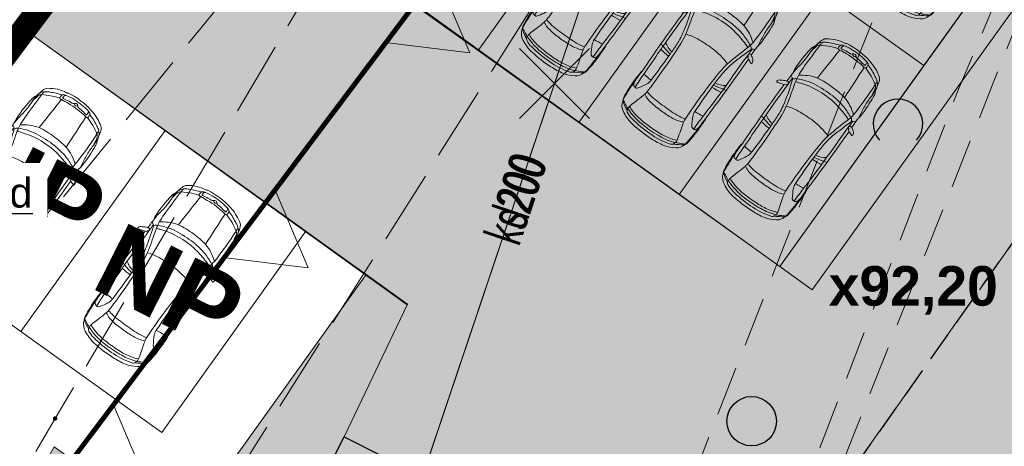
# Model space of a CAD drawing. Header units: metres. Extents: x 6539540 to 6543249, y 5894370 to 5895874.
# Tile 23 of 91: x 6541927.76 to 6541947.66, y 5895181.85 to 5895190.47. Entities that reach past the tile are written whole.
import ezdxf
from ezdxf import colors
from ezdxf.entities.mleader import LeaderData, LeaderLine
from ezdxf.enums import TextEntityAlignment as Align
from ezdxf.math import Vec2, Vec3

# ---------------------------------------------------------------- set-up
doc = ezdxf.new("R2010")
doc.units = ezdxf.units.M
for name, pattern in [('0.5_0.5', [1, 0.5, -0.5]), ('1.0_0.5', [1.5, 1, -0.5]), ('1.5_0.5', [2, 1.5, -0.5]), ('2', [0.9, 0.6, -0.3]), ('DASHED', [0.75, 0.5, -0.25]), ('egkk-500', [2, 1.5, -0.5]), ('egug-500', [1, 0.5, -0.5])]:
    doc.linetypes.add(name, pattern=pattern)
for name, color, linetype in [('217-kontur klasyfikacyjny', 7, 'Continuous'), ('218-kontur użytku gruntowego', 7, 'Continuous'), ('219-działka ewidencyjna', 7, 'Continuous'), ('_rozbiórki', 1, 'Continuous'), ('jezdnia', 7, 'Continuous'), ('pikieta naturalna', 7, 'Continuous'), ('przewód kanalizacyjny', 7, 'Continuous'), ('przewód kanalizacyjny-Atr1', 7, 'Continuous'), ('zadrzewienie  zakrzewienie', 7, 'Continuous'), ('Zakres', 7, 'Continuous')]:
    doc.layers.add(name, color=color, linetype=linetype)
for name, color, linetype, lineweight in [('_dr_ścieki kd', 36, 'Continuous', 30), ('A-BUDYNKI', 1, 'Continuous', 30), ('A-OPIS', 4, 'Continuous', 20), ('A-OZNACZENIA', 7, 'Continuous', 15), ('A-PZT', 4, 'Continuous', 9), ('A-SAMOCHÓD BLOK', 251, 'Continuous', 5)]:
    doc.layers.add(name, color=color, linetype=linetype, lineweight=lineweight)
doc.layers.add('A-ZIELŃ - PROJ -B', color=7, linetype='Continuous', lineweight=13, true_color=0x91c200)
doc.styles.add('Arial Narrow', font='ARIALN.TTF')
pattern_1 = [(50, (314.86225, -51.34885), (0.7172601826, -0.062752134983), [0.075, -0.825]), (355, (314.86225, -51.34885), (-0.13875133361, 0.7521921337), [0.06, -0.66]), (100.45144446, (314.922, -51.3541), (0.578508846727, 0.68943999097), [0.063740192, -0.701142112]), (46.1842, (314.86225, -51.14885), (1.06724133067, -0.16551928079), [0.1125, -1.2375]), (96.63563549, (314.9512, -51.1626), (0.93466194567, 0.97411860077), [0.095610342, -1.05171376]), (351.18416399, (314.8622, -51.1489), (0.93466194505, 0.97411860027), [0.09, -0.990000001]), (21, (314.96225, -51.19885), (0.59690705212, -0.402618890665), [0.075, -0.825]), (326, (314.96225, -51.19885), (0.24331533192, 0.725150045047), [0.06, -0.66]), (71.45144474, (315.012, -51.2324), (0.84022237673, 0.322531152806), [0.06374019, -0.701142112]), (37.5, (314.86225, -51.34885), (0.012159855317, 0.332893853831), [0, -0.652, 0, -0.67, 0, -0.6625]), (7.5, (314.86225, -51.34885), (0.263069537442, 0.394411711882), [0, -0.382, 0, -0.637, 0, -0.2525]), (327.5, (314.63925, -51.34885), (0.5338224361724, -0.022554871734), [0, -0.25, 0, -0.78, 0, -1.035]), (317.5, (314.53925, -51.34885), (0.583186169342, 0.100104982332), [0, -0.325, 0, -0.518, 0, -0.735])]

# ---------------------------------------------------------------- blocks, each defined once
blk = doc.blocks.new('PW01')
at = {"linetype": 'Continuous', "lineweight": 13}
h = blk.add_hatch(color=0, dxfattribs=at)
edge = h.paths.add_edge_path()
edge.add_arc((0, 0), 0.045, 0, 360)
blk = doc.blocks.new('OTZK1')
at = {"color": 0, "linetype": 'Continuous'}
blk.add_circle((0, 0), 0.5, dxfattribs=at)
blk = doc.blocks.new('OTZK2')
at = {"color": 0, "linetype": 'Continuous'}
blk.add_arc((0, 0), 0.5, 318.85, 221.162, dxfattribs=at)
blk = doc.blocks.new('samochod')
at = {"linetype": 'ByBlock'}
for points in [[(-1.467, 0.861, -0.063774), (-1.471, 0.873, -0.310485), (-1.468, 0.879, -0.207869), (-1.438, 0.884, -0.195671), (-1.38, 0.846)], [(-1.467, 0.861, -0.010692), (-1.435, 0.781)], [(-1.38, 0.846, -0.026137), (-1.337, 0.778)], [(-3.845, 0.403, -0.086767), (-3.744, 0.626)], [(-3.744, 0.626, -0.214566), (-3.594, 0.732)], [(-3.711, 0.542, -0.03042), (-3.594, 0.732)], [(-3.589, 0.733, -0.057635), (-3.587, 0.723, -0.143867), (-3.595, 0.694, 0.025995), (-3.663, 0.56)], [(-3.526, 0.76, 0.131207), (-3.594, 0.732, -0.02454), (-3.568, 0.735)], [(-3.568, 0.735, 0.083003), (-3.544, 0.742, -0.085883), (-3.525, 0.747)], [(-3.526, 0.76, -0.024586), (-3.235, 0.782)], [(-3.525, 0.747, -0.01452), (-3.108, 0.768)], [(-3.235, 0.782, -0.020587), (-2.974, 0.782)], [(-3.21, 0.639, -0.148654), (-3.222, 0.656, -0.071376), (-3.227, 0.697, -0.270727), (-3.192, 0.752, -0.055729), (-3.108, 0.768)], [(-2.904, 0.703, -0.001842), (-3.227, 0.697)], [(-3.027, 0.536, -0.023787), (-3.21, 0.639)], [(-3.108, 0.768, -0.000044), (-2.733, 0.774)], [(-2.974, 0.782, -0.059494), (-2.885, 0.772)], [(-2.924, 0.512, -0.014545), (-2.904, 0.703)], [(-2.904, 0.703, -0.00739), (-2.303, 0.719)], [(-2.733, 0.774, -0.007797), (-1.435, 0.781)], [(-2.322, 0.508, -0.040671), (-2.303, 0.719)], [(-1.366, 0.72, -0.000836), (-2.303, 0.719)], [(-2.27, 0.508, -0.074158), (-2.216, 0.719)], [(-2.216, 0.719, -0.072307), (-2.208, 0.782)], [(-2.216, 0.509, -0.136307), (-2.131, 0.719)], [(-1.519, 0.618, -0.029786), (-1.765, 0.55)], [(-1.246, 0.63, -0.014658), (-1.756, 0.488)], [(-1.519, 0.618, -0.011382), (-1.385, 0.659)], [(-1.435, 0.781, -0.010577), (-1.418, 0.755)], [(-1.337, 0.778, -0.150692), (-1.331, 0.745, -0.22621), (-1.344, 0.727, -0.440783), (-1.385, 0.732, 0.032607), (-1.393, 0.742, 0.151689), (-1.405, 0.747, -0.172986), (-1.418, 0.755)], [(-1.251, 0.704, -0.02526), (-1.385, 0.659)], [(-1.356, 0.721, -0.008977), (-1.225, 0.723)], [(-1.337, 0.778, -0.000092), (-1.14, 0.774)], [(-1.2, 0.776, -0.144479), (-1.225, 0.723, -0.158201), (-1.251, 0.704, -0.261552), (-1.184, 0.647)], [(-1.246, 0.63, -0.052229), (-1.108, 0.659)], [(-1.246, 0.63, -0.033776), (-1.158, 0.323)], [(-1.184, 0.647, -0.025435), (-1.092, 0.409)], [(-1.049, 0.789, 0.074273), (-1.111, 0.781, -0.077451), (-1.14, 0.774)], [(-0.866, 0.745, -0.003792), (-1.111, 0.781)], [(-1.108, 0.659, -0.02265), (-0.355, 0.659)], [(-1.108, 0.659, -0.106414), (-0.934, 0.309)], [(-1.049, 0.789, -0.031437), (-0.573, 0.775)], [(-0.622, 0.734, -0.04276), (-0.866, 0.745)], [(-0.622, 0.734, -0.010625), (-0.469, 0.735)], [(-0.573, 0.775, -0.108434), (-0.478, 0.749)], [(-0.567, 0.735, -0.009371), (-0.423, 0.705)], [(-0.427, 0.732, -0.050532), (-0.478, 0.749)], [(-0.469, 0.735, -0.140163), (-0.323, 0.691)], [(-0.423, 0.705, -0.164454), (-0.355, 0.659)], [(-0.157, 0.598, 0.185107), (-0.267, 0.69, 0.035184), (-0.319, 0.705, -0.026619), (-0.37, 0.715)], [(-0.355, 0.659, -0.069164), (-0.199, 0.315)], [(-0.355, 0.659, -0.0034), (-0.293, 0.655)], [(-0.323, 0.691, -0.221012), (-0.293, 0.655, -0.221465), (-0.273, 0.644)], [(-0.273, 0.644, -0.072322), (-0.228, 0.569)], [(-0.157, 0.598, -0.0874), (-0.034, 0.288)], [(-3.881, 0.12, -0.046432), (-3.845, 0.403)], [(-3.815, 0.035, -0.069567), (-3.753, 0.478)], [(-3.753, 0.478, -0.151008), (-3.718, 0.538, -0.20352), (-3.604, 0.559)], [(-3.742, 0.237, -0.075801), (-3.663, 0.56)], [(-3.697, 0.153, -0.049186), (-3.658, 0.414)], [(-3.658, 0.414, -0.066429), (-3.604, 0.559)], [(-3.604, 0.559, -0.009121), (-3.274, 0.463)], [(-3.275, 0.328, -0.08092), (-3.228, 0.451)], [(-3.162, 0.44, -0.04986), (-3.274, 0.463)], [(-3.191, 0.262, -0.036078), (-3.162, 0.44)], [(-2.022, 0.455, -0.022943), (-3.162, 0.44)], [(-2.924, 0.512, -0.092739), (-3.027, 0.536)], [(-2.322, 0.508, -0.011512), (-2.924, 0.512)], [(-2.054, 0.517, -0.0247), (-2.322, 0.508)], [(-1.765, 0.55, -0.048139), (-2.054, 0.517)], [(-1.756, 0.488, -0.038309), (-2.022, 0.455)], [(-1.756, 0.488, -0.069454), (-1.683, 0.058)], [(-1.092, 0.409, -0.043901), (-1.045, 0.095, -0.044281), (-1.065, -0.34)], [(-0.228, 0.569, -0.048767), (-0.12, 0.316)], [(-3.756, -0.153, -0.03739), (-3.742, 0.237)], [(-3.303, 0.139, -0.055283), (-3.275, 0.328)], [(-3.2, 0.077, -0.027749), (-3.191, 0.262)], [(-1.158, 0.323, -0.050434), (-1.12, -0.003)], [(-0.934, 0.309, -0.003031), (-0.205, 0.276)], [(-0.934, 0.309, -0.045434), (-0.904, -0.007)], [(-0.205, 0.276, -0.097155), (-0.205, 0.307, -0.386555), (-0.19, 0.317)], [(-0.205, 0.276, -0.0578), (-0.189, -0.177)], [(-0.125, 0.317, -0.002729), (-0.19, 0.317)], [(-0.079, 0.245, -0.056833), (-0.055, -0.104, -0.05748), (-0.081, -0.297, -0.273517), (-0.113, -0.326, -0.102252), (-0.159, -0.327, -0.410268), (-0.167, -0.314)], [(-0.164, 0.257, -0.412403), (-0.155, 0.268, -0.04832), (-0.12, 0.268)], [(-0.154, 0.186, -0.024324), (-0.164, 0.257)], [(-0.125, 0.317, -0.206416), (-0.113, 0.312, -0.160758), (-0.079, 0.245, 0.264367), (-0.12, 0.268)], [(-0.033, -0.325, -0.030488), (-0.028, -0.303, -0.188814), (-0.021, -0.296, 0.228799), (-0.017, -0.29, 0.088511), (-0.034, 0.288)], [(-3.865, -0.357, -0.047545), (-3.881, 0.12)], [(-3.782, -0.429, -0.045655), (-3.815, 0.035)], [(-3.7, -0.164, -0.025101), (-3.697, 0.153)], [(-3.306, -0.111, -0.023987), (-3.303, 0.139)], [(-3.194, -0.273, -0.015916), (-3.2, 0.077)], [(-1.683, 0.058, -0.028718), (-1.697, -0.294)], [(-0.154, 0.186, -0.038325), (-0.14, 0.045)], [(-0.104, -0.053, -0.333292), (-0.126, -0.063, -0.187408), (-0.141, -0.045, -0.249949), (-0.134, 0.003, -0.466261), (-0.109, 0.004)], [(-0.142, -0.112, -0.224058), (-0.124, -0.079, 0.248738), (-0.099, -0.025, 0.201797), (-0.113, 0.009, 0.031757), (-0.129, 0.025, -0.205428), (-0.14, 0.045)], [(-3.663, -0.626, -0.085045), (-3.756, -0.153)], [(-3.653, -0.496, -0.061057), (-3.7, -0.164)], [(-3.274, -0.398, -0.05608), (-3.306, -0.111)], [(-1.12, -0.003, -0.064077), (-1.173, -0.458)], [(-0.904, -0.007, -0.058944), (-0.931, -0.366)], [(-0.189, -0.177, -0.005188), (-0.206, -0.329)], [(-0.142, -0.112, -0.049669), (-0.157, -0.255)], [(-3.773, -0.644, -0.097364), (-3.865, -0.357)], [(-3.226, -0.514, -0.057469), (-3.274, -0.398)], [(-3.173, -0.444, -0.054545), (-3.194, -0.273)], [(-1.697, -0.294, -0.062438), (-1.758, -0.547)], [(-1.065, -0.34, -0.083043), (-1.184, -0.698, -0.115072), (-1.199, -0.727, -0.131027), (-1.254, -0.76)], [(-0.931, -0.366, -0.069646), (-1.006, -0.558)], [(-0.206, -0.329, -0.000499), (-0.931, -0.366)], [(-0.419, -0.755, 0.173892), (-0.355, -0.708), (-0.254, -0.514), (-0.2, -0.376, -0.370172), (-0.207, -0.367, -0.021207), (-0.206, -0.329)], [(-0.033, -0.325, -0.123354), (-0.183, -0.687, -0.112933), (-0.224, -0.724)], [(-0.121, -0.372, -0.040782), (-0.219, -0.604)], [(-0.081, -0.297, -0.157355), (-0.112, -0.366, -0.154019), (-0.131, -0.375, -0.066139), (-0.2, -0.376)], [(-0.167, -0.314, -0.015195), (-0.157, -0.255)], [(-3.598, -0.621, -0.028852), (-3.659, -0.626, -0.238579), (-3.731, -0.588, -0.076908), (-3.782, -0.429)], [(-3.605, -0.622, -0.061423), (-3.653, -0.496)], [(-3.529, -0.603, -0.000396), (-3.404, -0.565)], [(-3.404, -0.565, -0.014931), (-3.226, -0.514)], [(-3.226, -0.514, -0.028554), (-3.16, -0.504)], [(-3.173, -0.444, -0.026335), (-3.16, -0.504)], [(-3.067, -0.5, -0.002882), (-3.16, -0.504)], [(-3.067, -0.5, -0.018223), (-2.922, -0.498)], [(-3.044, -0.606, -0.133615), (-2.922, -0.576)], [(-2.922, -0.498, -0.013192), (-2.272, -0.505)], [(-2.922, -0.576, -0.009387), (-2.446, -0.569)], [(-2.906, -0.766, -0.042618), (-2.922, -0.576)], [(-2.446, -0.569, -0.001961), (-2.272, -0.568)], [(-2.305, -0.777, -0.022039), (-2.323, -0.568)], [(-2.272, -0.505, -0.010542), (-1.968, -0.516)], [(-2.22, -0.779, -0.032124), (-2.272, -0.568)], [(-2.212, -0.568, -0.001167), (-2.272, -0.568)], [(-2.128, -0.779, -0.145618), (-2.212, -0.568)], [(-2.212, -0.568, -0.005063), (-1.954, -0.58)], [(-1.968, -0.516, -0.043726), (-1.758, -0.547)], [(-1.954, -0.58, -0.033301), (-1.787, -0.604)], [(-1.758, -0.547, -0.013161), (-1.537, -0.601)], [(-1.173, -0.458, -0.002822), (-1.224, -0.617)], [(-1.006, -0.558, -0.026786), (-1.107, -0.712)], [(-3.648, -0.777, -0.177659), (-3.773, -0.644)], [(-3.596, -0.793, -0.052549), (-3.7, -0.616)], [(-3.603, -0.742, -0.038252), (-3.663, -0.626)], [(-3.528, -0.808, -0.043571), (-3.648, -0.777)], [(-3.526, -0.821, -0.05741), (-3.618, -0.787)], [(-3.603, -0.742, -0.047596), (-3.59, -0.773, -0.161953), (-3.59, -0.795)], [(-3.529, -0.603, -0.043946), (-3.598, -0.621)], [(-3.117, -0.829, -0.073037), (-3.186, -0.816, -0.291727), (-3.226, -0.755, -0.067754), (-3.226, -0.725, -0.181529), (-3.219, -0.709, -0.036293), (-3.186, -0.685)], [(-2.906, -0.766, -0.00651), (-3.226, -0.755)], [(-3.186, -0.685, -0.028446), (-3.044, -0.606)], [(-2.345, -0.776, -0.001728), (-2.906, -0.766)], [(-2.345, -0.776, -0.006523), (-2.22, -0.779)], [(-1.366, -0.776, -0.003753), (-2.22, -0.779)], [(-2.209, -0.84, -0.072991), (-2.22, -0.779)], [(-1.787, -0.604, -0.028148), (-1.313, -0.736)], [(-1.338, -0.658, -0.009379), (-1.537, -0.601)], [(-1.472, -0.982, -0.005559), (-1.463, -0.954, 0.018614), (-1.427, -0.836, -0.351981), (-1.402, -0.806, 0.208805), (-1.387, -0.789, -0.232118), (-1.366, -0.776, -0.401838), (-1.332, -0.802, -0.109), (-1.336, -0.832, -0.027837), (-1.363, -0.893)], [(-1.225, -0.778, -0.018407), (-1.356, -0.777)], [(-1.184, -0.698, -0.016084), (-1.338, -0.658)], [(-1.313, -0.736, -0.081688), (-1.225, -0.778)], [(-1.241, -0.685, -0.04411), (-1.224, -0.617)], [(-1.225, -0.778, -0.16708), (-1.197, -0.83)], [(-1.066, -0.715, -0.041205), (-1.184, -0.698)], [(-0.88, -0.719, -0.008334), (-1.066, -0.715)], [(-0.963, -0.814, -0.043371), (-0.712, -0.785)], [(-0.355, -0.708, -0.009671), (-0.88, -0.719)], [(-0.712, -0.785, -0.009671), (-0.529, -0.787)], [(-0.419, -0.755, -0.022285), (-0.569, -0.786)], [(-0.44, -0.782, -0.026846), (-0.529, -0.787)], [(-0.453, -0.793, -0.048661), (-0.528, -0.819)], [(-0.453, -0.793, -0.046674), (-0.392, -0.771)], [(-0.327, -0.745, -0.075629), (-0.44, -0.782)], [(-0.392, -0.771, -0.012975), (-0.324, -0.759)], [(-0.355, -0.708, 0.046387), (-0.294, -0.706, -0.26176), (-0.327, -0.745)], [(-0.224, -0.724, -0.063708), (-0.324, -0.759)], [(-0.271, -0.692, -0.180579), (-0.294, -0.706)], [(-0.219, -0.604, -0.062284), (-0.271, -0.692)], [(-3.117, -0.829, -0.023587), (-3.528, -0.808)], [(-3.144, -0.846, -0.036924), (-3.526, -0.821)], [(-2.935, -0.841, -0.028742), (-3.144, -0.846)], [(-2.883, -0.829, -0.016497), (-3.117, -0.829)], [(-2.883, -0.829, -0.064683), (-2.935, -0.841)], [(-2.209, -0.84, -0.005136), (-2.883, -0.829)], [(-1.427, -0.836, -0.008124), (-2.209, -0.84)], [(-1.425, -0.988, -0.157143), (-1.448, -0.996, -0.128297), (-1.469, -0.99, -0.435507), (-1.472, -0.982)], [(-1.363, -0.893, -0.042444), (-1.398, -0.953, -0.091819), (-1.425, -0.988)], [(-1.083, -0.826, -0.010573), (-1.336, -0.832)], [(-1.034, -0.845, -0.097298), (-1.144, -0.828)], [(-0.963, -0.814, -0.045059), (-1.083, -0.826)], [(-0.528, -0.819, -0.047904), (-1.034, -0.845)]]:
    blk.add_lwpolyline(points, format="xyb", dxfattribs=at)
blk = doc.blocks.new('*U88')
at = {"layer": 'A-OZNACZENIA', "color": 22, "true_color": 0xe21d1d}
blk.add_lwpolyline([(0, 0.747), (0.862, -0.747), (-0.862, -0.747)], close=True, dxfattribs=at)
blk = doc.blocks.new('*U148')
at = {"layer": 'A-OZNACZENIA', "color": 0, "linetype": 'ByBlock', "lineweight": -2, "transparency": 16777216, "rotation": 179.9999999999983}
blk.add_blockref('*U88', (0, 0), dxfattribs=at)
blk = doc.blocks.new('*U149')
at = {"layer": 'A-OZNACZENIA', "color": 0, "linetype": 'ByBlock', "lineweight": -2, "transparency": 16777216}
for p in [(0, 0), (5.436, 0), (10.872, 0), (16.308, 0)]:
    blk.add_blockref('*U148', p, dxfattribs=at)
blk = doc.blocks.new('deweloper')
at = {"layer": 'A-BUDYNKI', "true_color": 0xc7c8ca, "transparency": 33554610}
h = blk.add_hatch(color=9, dxfattribs=at)
h.dxf.hatch_style = 1
h.paths.add_polyline_path([(6542235.809, 5895104.174), (6542249.185, 5895130.691), (6542261.256, 5895124.602), (6542241.791, 5895086.013), (6542219.899, 5895097.057), (6542225.988, 5895109.128)])
at = {"layer": 'A-ZIELŃ - PROJ -B', "true_color": 0x1e9a13, "transparency": 33554559}
h = blk.add_hatch(color=84, dxfattribs=at)
h.dxf.hatch_style = 1
h.paths.add_polyline_path([(6542231.648, 5895125.306), (6542236.732, 5895130.961), (6542238.85, 5895133.738), (6542242.1, 5895131.368), (6542232.367, 5895114.439), (6542228.112, 5895116.885), (6542233.879, 5895123.301)], flags=17)
h.paths.add_polyline_path([(6542209.319, 5895096.015), (6542211.279, 5895095.026), (6542217.519, 5895107.346), (6542228.441, 5895119.495), (6542227.303, 5895120.473), (6542216.522, 5895108.481)], flags=17)
h.paths.add_polyline_path([(6542273.98, 5895163.161), (6542274.962, 5895162.792), (6542278.487, 5895172.192), (6542277.192, 5895172.631)])
h.paths.add_polyline_path([(6542264.51, 5895166.372), (6542263.274, 5895167.258), (6542263.992, 5895168.261), (6542267.453, 5895175.934), (6542267.722, 5895175.843)])
h.paths.add_polyline_path([(6542273.451, 5895189.739), (6542273.379, 5895189.763), (6542272.432, 5895186.971), (6542269.519, 5895180.513), (6542270.239, 5895180.269)])
h.paths.add_polyline_path([(6542279.71, 5895177.057), (6542280.237, 5895176.859), (6542283.757, 5895186.244), (6542282.921, 5895186.527)], flags=17)
h.paths.add_polyline_path([(6542284.527, 5895191.262), (6542285.502, 5895190.897), (6542289.026, 5895200.296), (6542287.739, 5895200.732)], flags=17)
h.paths.add_polyline_path([(6542289.345, 5895205.467), (6542290.766, 5895204.934), (6542294.296, 5895214.347), (6542292.557, 5895214.937)], flags=17)
h.paths.add_polyline_path([(6542278.943, 5895158.469), (6542278.715, 5895158.561), (6542261.256, 5895124.602), (6542241.791, 5895086.013), (6542219.899, 5895097.057), (6542225.988, 5895109.128), (6542235.809, 5895104.174), (6542236.62, 5895105.781), (6542233.055, 5895107.579), (6542232.006, 5895112.916), (6542227.086, 5895115.744), (6542218.767, 5895106.491), (6542212.618, 5895094.35), (6542232.331, 5895084.407), (6542228.177, 5895076.172), (6542233.232, 5895073.622), (6542234.546, 5895076.227), (6542242.627, 5895072.151), (6542239.511, 5895065.964), (6542231.427, 5895070.044), (6542232.556, 5895072.283), (6542227.501, 5895074.833), (6542222.845, 5895065.601), (6542217.778, 5895063.735), (6542234.195, 5895055.454), (6542228.107, 5895043.382), (6542197.287, 5895058.929), (6542211.482, 5895087.072), (6542223.554, 5895080.982), (6542216.242, 5895066.487), (6542218.407, 5895065.395), (6542221.817, 5895066.894), (6542230.316, 5895083.743), (6542208.567, 5895094.714), (6542200.151, 5895080.148), (6542196.632, 5895073.611), (6542187.346, 5895056.079), (6542230.162, 5895034.481), (6542242.172, 5895065.021)])
h.paths.add_polyline_path([(6542278.943, 5895158.469), (6542304.992, 5895224.671), (6542286.299, 5895227.619), (6542295.767, 5895224.408), (6542294.161, 5895219.673), (6542300.79, 5895217.425), (6542278.716, 5895158.56)])
h.paths.add_polyline_path([(6542233.455, 5895113.321), (6542243.326, 5895130.491), (6542245.842, 5895128.688), (6542249.628, 5895133.971), (6542250.464, 5895133.371), (6542249.185, 5895130.691), (6542237.331, 5895107.191), (6542234.366, 5895108.687)], flags=17)
h.paths.add_polyline_path([(6542270.517, 5895155.907), (6542271.401, 5895155.272), (6542266.843, 5895146.235), (6542264.687, 5895147.781)], flags=17)
h.paths.add_polyline_path([(6542263.812, 5895142.259), (6542264.468, 5895141.789), (6542258.643, 5895133.661), (6542257.987, 5895134.131)], flags=17)
at = {"layer": 'A-ZIELŃ - PROJ -B', "true_color": 0x58ba48, "transparency": 33554559}
h = blk.add_hatch(dxfattribs=at)
h.set_pattern_fill('AR-CONC', color=85, scale=0.1)
h.set_pattern_definition(pattern_1)
h.paths.add_polyline_path([(6542264.423, 5895160.279), (6542262.392, 5895161.736), (6542259.477, 5895157.673), (6542261.508, 5895156.216)])
h.paths.add_polyline_path([(6542261.508, 5895156.216), (6542259.477, 5895157.673), (6542256.562, 5895153.611), (6542258.594, 5895152.153)])
h.paths.add_polyline_path([(6542259.477, 5895157.673), (6542257.446, 5895159.131), (6542254.531, 5895155.068), (6542256.562, 5895153.611)])
h.paths.add_polyline_path([(6542262.392, 5895161.736), (6542260.36, 5895163.193), (6542257.446, 5895159.131), (6542259.477, 5895157.673)])
h.paths.add_polyline_path([(6542263.539, 5895154.759), (6542261.508, 5895156.216), (6542258.594, 5895152.153), (6542260.625, 5895150.696)])
h.paths.add_polyline_path([(6542266.454, 5895158.821), (6542264.423, 5895160.279), (6542261.508, 5895156.216), (6542263.539, 5895154.759)])
h.paths.add_polyline_path([(6542265.571, 5895153.301), (6542263.539, 5895154.759), (6542260.625, 5895150.696), (6542262.656, 5895149.239)])
h.paths.add_polyline_path([(6542268.485, 5895157.364), (6542266.454, 5895158.821), (6542263.539, 5895154.759), (6542265.571, 5895153.301)])
h.paths.add_polyline_path([(6542267.602, 5895151.844), (6542265.571, 5895153.301), (6542262.656, 5895149.239), (6542264.687, 5895147.781)])
h.paths.add_polyline_path([(6542270.517, 5895155.907), (6542268.485, 5895157.364), (6542265.571, 5895153.301), (6542267.602, 5895151.844)])
h.paths.add_polyline_path([(6542252.771, 5895144.02), (6542250.739, 5895145.477), (6542247.827, 5895141.413), (6542249.859, 5895139.956)])
h.paths.add_polyline_path([(6542250.739, 5895145.477), (6542248.707, 5895146.933), (6542245.795, 5895142.869), (6542247.827, 5895141.413)])
h.paths.add_polyline_path([(6542255.684, 5895148.085), (6542253.652, 5895149.541), (6542250.739, 5895145.477), (6542252.771, 5895144.02)])
h.paths.add_polyline_path([(6542253.652, 5895149.541), (6542251.62, 5895150.997), (6542248.707, 5895146.933), (6542250.739, 5895145.477)])
h.paths.add_polyline_path([(6542256.835, 5895141.108), (6542254.803, 5895142.564), (6542251.891, 5895138.5), (6542253.923, 5895137.044)])
h.paths.add_polyline_path([(6542254.803, 5895142.564), (6542252.771, 5895144.02), (6542249.859, 5895139.956), (6542251.891, 5895138.5)])
h.paths.add_polyline_path([(6542259.748, 5895145.172), (6542257.716, 5895146.628), (6542254.803, 5895142.564), (6542256.835, 5895141.108)])
h.paths.add_polyline_path([(6542257.716, 5895146.628), (6542255.684, 5895148.085), (6542252.771, 5895144.02), (6542254.803, 5895142.564)])
h.paths.add_polyline_path([(6542260.9, 5895138.195), (6542258.868, 5895139.652), (6542255.955, 5895135.587), (6542257.987, 5895134.131)])
h.paths.add_polyline_path([(6542263.812, 5895142.259), (6542261.78, 5895143.716), (6542258.868, 5895139.652), (6542260.9, 5895138.195)])
h.paths.add_polyline_path([(6542258.868, 5895139.652), (6542256.835, 5895141.108), (6542253.923, 5895137.044), (6542255.955, 5895135.587)])
h.paths.add_polyline_path([(6542261.78, 5895143.716), (6542259.748, 5895145.172), (6542256.835, 5895141.108), (6542258.868, 5895139.652)])
h.paths.add_polyline_path([(6542270.851, 5895169.502), (6542268.483, 5895170.305), (6542266.877, 5895165.57), (6542269.245, 5895164.767)])
h.paths.add_polyline_path([(6542268.483, 5895170.305), (6542266.116, 5895171.108), (6542264.51, 5895166.372), (6542266.877, 5895165.57)])
h.paths.add_polyline_path([(6542272.457, 5895174.237), (6542270.089, 5895175.04), (6542268.483, 5895170.305), (6542270.851, 5895169.502)])
h.paths.add_polyline_path([(6542270.089, 5895175.04), (6542267.722, 5895175.843), (6542266.116, 5895171.108), (6542268.483, 5895170.305)])
h.paths.add_polyline_path([(6542273.218, 5895168.699), (6542270.851, 5895169.502), (6542269.245, 5895164.767), (6542271.613, 5895163.964)])
h.paths.add_polyline_path([(6542274.824, 5895173.434), (6542272.457, 5895174.237), (6542270.851, 5895169.502), (6542273.218, 5895168.699)])
h.paths.add_polyline_path([(6542275.586, 5895167.896), (6542273.218, 5895168.699), (6542271.613, 5895163.964), (6542273.98, 5895163.161)])
h.paths.add_polyline_path([(6542277.192, 5895172.631), (6542274.824, 5895173.434), (6542273.218, 5895168.699), (6542275.586, 5895167.896)])
h.paths.add_polyline_path([(6542276.58, 5895183.398), (6542274.213, 5895184.201), (6542272.607, 5895179.466), (6542274.975, 5895178.663)])
h.paths.add_polyline_path([(6542274.213, 5895184.201), (6542271.845, 5895185.004), (6542270.239, 5895180.269), (6542272.607, 5895179.466)])
h.paths.add_polyline_path([(6542278.186, 5895188.133), (6542275.819, 5895188.936), (6542274.213, 5895184.201), (6542276.58, 5895183.398)])
h.paths.add_polyline_path([(6542275.819, 5895188.936), (6542273.451, 5895189.739), (6542271.845, 5895185.004), (6542274.213, 5895184.201)])
h.paths.add_polyline_path([(6542281.316, 5895181.792), (6542278.948, 5895182.595), (6542277.342, 5895177.86), (6542279.71, 5895177.057)])
h.paths.add_polyline_path([(6542278.948, 5895182.595), (6542276.58, 5895183.398), (6542274.975, 5895178.663), (6542277.342, 5895177.86)])
h.paths.add_polyline_path([(6542282.921, 5895186.527), (6542280.554, 5895187.33), (6542278.948, 5895182.595), (6542281.316, 5895181.792)])
h.paths.add_polyline_path([(6542280.554, 5895187.33), (6542278.186, 5895188.133), (6542276.58, 5895183.398), (6542278.948, 5895182.595)])
h.paths.add_polyline_path([(6542281.398, 5895197.603), (6542279.031, 5895198.406), (6542277.425, 5895193.671), (6542279.792, 5895192.868)])
h.paths.add_polyline_path([(6542279.031, 5895198.406), (6542276.663, 5895199.209), (6542275.057, 5895194.474), (6542277.425, 5895193.671)])
h.paths.add_polyline_path([(6542283.004, 5895202.338), (6542280.637, 5895203.141), (6542279.031, 5895198.406), (6542281.398, 5895197.603)])
h.paths.add_polyline_path([(6542280.637, 5895203.141), (6542278.269, 5895203.944), (6542276.663, 5895199.209), (6542279.031, 5895198.406)])
h.paths.add_polyline_path([(6542286.133, 5895195.997), (6542283.766, 5895196.8), (6542282.16, 5895192.065), (6542284.527, 5895191.262)])
h.paths.add_polyline_path([(6542283.766, 5895196.8), (6542281.398, 5895197.603), (6542279.792, 5895192.868), (6542282.16, 5895192.065)])
h.paths.add_polyline_path([(6542287.739, 5895200.732), (6542285.372, 5895201.535), (6542283.766, 5895196.8), (6542286.133, 5895195.997)])
h.paths.add_polyline_path([(6542285.372, 5895201.535), (6542283.004, 5895202.338), (6542281.398, 5895197.603), (6542283.766, 5895196.8)])
h.paths.add_polyline_path([(6542286.216, 5895211.808), (6542283.848, 5895212.611), (6542282.243, 5895207.876), (6542284.61, 5895207.073)])
h.paths.add_polyline_path([(6542283.848, 5895212.611), (6542281.481, 5895213.414), (6542279.875, 5895208.679), (6542282.243, 5895207.876)])
h.paths.add_polyline_path([(6542287.822, 5895216.543), (6542285.454, 5895217.346), (6542283.848, 5895212.611), (6542286.216, 5895211.808)])
h.paths.add_polyline_path([(6542285.454, 5895217.346), (6542283.087, 5895218.149), (6542281.481, 5895213.414), (6542283.848, 5895212.611)])
h.paths.add_polyline_path([(6542290.951, 5895210.202), (6542288.584, 5895211.005), (6542286.978, 5895206.27), (6542289.345, 5895205.467)])
h.paths.add_polyline_path([(6542292.557, 5895214.937), (6542290.189, 5895215.74), (6542288.584, 5895211.005), (6542290.951, 5895210.202)])
h.paths.add_polyline_path([(6542290.189, 5895215.74), (6542287.822, 5895216.543), (6542286.216, 5895211.808), (6542288.584, 5895211.005)])
h.paths.add_polyline_path([(6542288.584, 5895211.005), (6542286.216, 5895211.808), (6542284.61, 5895207.073), (6542286.978, 5895206.27)])
h.paths.add_polyline_path([(6542291.032, 5895226.014), (6542288.665, 5895226.817), (6542287.059, 5895222.082), (6542289.426, 5895221.279)])
h.paths.add_polyline_path([(6542288.665, 5895226.817), (6542286.297, 5895227.62), (6542284.691, 5895222.885), (6542287.059, 5895222.082)])
h.paths.add_polyline_path([(6542295.767, 5895224.408), (6542293.4, 5895225.211), (6542291.794, 5895220.476), (6542294.161, 5895219.673)])
h.paths.add_polyline_path([(6542293.4, 5895225.211), (6542291.032, 5895226.014), (6542289.426, 5895221.279), (6542291.794, 5895220.476)])
h = blk.add_hatch(dxfattribs=at)
h.set_pattern_fill('AR-CONC', color=85, scale=0.1)
h.set_pattern_definition(pattern_1)
h.paths.add_polyline_path([(6542249.185, 5895130.691), (6542250.456, 5895133.36), (6542242.721, 5895138.926), (6542245.746, 5895142.95), (6542258.643, 5895133.661), (6542264.468, 5895141.789), (6542251.62, 5895150.997), (6542254.537, 5895155.064), (6542266.843, 5895146.235), (6542271.401, 5895155.272), (6542260.366, 5895163.202), (6542263.274, 5895167.258), (6542264.51, 5895166.372), (6542274.962, 5895162.792), (6542278.487, 5895172.192), (6542267.445, 5895175.936), (6542269.512, 5895180.515), (6542280.279, 5895176.843), (6542283.757, 5895186.244), (6542273.379, 5895189.763), (6542274.985, 5895194.498), (6542285.502, 5895190.897), (6542289.026, 5895200.296), (6542278.197, 5895203.968), (6542279.803, 5895208.703), (6542290.766, 5895204.934), (6542294.296, 5895214.347), (6542283.015, 5895218.174), (6542284.621, 5895222.909), (6542300.79, 5895217.425), (6542278.72, 5895158.571), (6542261.256, 5895124.602)])
at = {"layer": 'A-BUDYNKI', "color": 7}
blk.add_lwpolyline([(6542235.809, 5895104.174), (6542249.185, 5895130.691), (6542261.256, 5895124.602), (6542241.791, 5895086.013), (6542219.899, 5895097.057), (6542225.988, 5895109.128)], close=True, dxfattribs=at)
at = {"layer": 'A-OZNACZENIA', "color": 13, "linetype": 'DASHED', "ltscale": 5, "true_color": 0xd26260, "const_width": 0.5}
blk.add_lwpolyline([(6542230.162, 5895034.481), (6542187.282, 5895056.111), (6542196.632, 5895073.611), (6542199.892, 5895079.701), (6542216.522, 5895108.481), (6542236.732, 5895130.961), (6542248.032, 5895145.991), (6542263.992, 5895168.261), (6542272.432, 5895186.971), (6542286.222, 5895227.631), (6542304.992, 5895224.671), (6542242.172, 5895065.021)], close=True, dxfattribs=at)
at = {"layer": 'A-OZNACZENIA', "color": 22, "true_color": 0xe21d1d, "const_width": 0.1}
blk.add_lwpolyline([(6542192.641, 5895053.408), (6542201.924, 5895070.784), (6542205.136, 5895076.784), (6542221.404, 5895104.936), (6542241.37, 5895127.145), (6542252.869, 5895142.44), (6542263.448, 5895157.202), (6542277.64, 5895155.158)], dxfattribs=at)
blk.add_lwpolyline([(6542192.641, 5895053.408), (6542201.924, 5895070.784), (6542205.136, 5895076.784), (6542221.404, 5895104.936), (6542241.37, 5895127.145), (6542252.869, 5895142.44), (6542263.448, 5895157.202), (6542277.64, 5895155.158)], dxfattribs=at)
at = {"layer": 'A-PZT'}
for points in [[(6542300.79, 5895217.425), (6542278.72, 5895158.571), (6542261.256, 5895124.602), (6542249.185, 5895130.691), (6542250.456, 5895133.36), (6542242.721, 5895138.926), (6542245.746, 5895142.95), (6542258.643, 5895133.661), (6542264.468, 5895141.789), (6542251.62, 5895150.997), (6542254.537, 5895155.064), (6542266.843, 5895146.235), (6542271.401, 5895155.272), (6542260.366, 5895163.202)], [(6542242.721, 5895138.926), (6542250.462, 5895133.373), (6542249.185, 5895130.691)], [(6542243.326, 5895130.491), (6542245.842, 5895128.688), (6542249.628, 5895133.971)]]:
    blk.add_lwpolyline(points, dxfattribs=at)
for points in [[(6542254.803, 5895142.564), (6542252.771, 5895144.02), (6542249.859, 5895139.956), (6542251.891, 5895138.5)], [(6542263.812, 5895142.259), (6542261.78, 5895143.716), (6542258.868, 5895139.652), (6542260.9, 5895138.195)], [(6542256.835, 5895141.108), (6542254.803, 5895142.564), (6542251.891, 5895138.5), (6542253.923, 5895137.044)], [(6542263.812, 5895142.259), (6542264.468, 5895141.789), (6542258.643, 5895133.661), (6542257.987, 5895134.131)], [(6542258.868, 5895139.652), (6542256.835, 5895141.108), (6542253.923, 5895137.044), (6542255.955, 5895135.587)], [(6542260.9, 5895138.195), (6542258.868, 5895139.652), (6542255.955, 5895135.587), (6542257.987, 5895134.131)], [(6542245.566, 5895136.885), (6542242.721, 5895138.924), (6542239.808, 5895134.86), (6542242.653, 5895132.821)], [(6542248.409, 5895134.845), (6542245.565, 5895136.884), (6542242.652, 5895132.82), (6542245.497, 5895130.781)]]:
    blk.add_lwpolyline(points, close=True, dxfattribs=at)
at = {"layer": 'A-ZIELŃ - PROJ -B'}
blk.add_lwpolyline([(6542233.455, 5895113.321), (6542243.326, 5895130.491), (6542245.842, 5895128.688), (6542249.628, 5895133.971), (6542250.464, 5895133.371), (6542249.185, 5895130.691), (6542237.331, 5895107.191), (6542234.366, 5895108.687)], close=True, dxfattribs=at)
at = {"layer": 'A-OZNACZENIA', "rotation": 53.06306840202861}
blk.add_blockref('*U149', (6542244.594, 5895130.214), dxfattribs=at)
at = {"layer": 'A-SAMOCHÓD BLOK', "xscale": -1, "rotation": 234.4273237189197}
for p in [(6542262.499, 5895142.55), (6542255.522, 5895141.399), (6542257.554, 5895139.943), (6542259.586, 5895138.486), (6542243.858, 5895137.485), (6542246.672, 5895135.522)]:
    blk.add_blockref('samochod', p, dxfattribs=at)
at = {"layer": 'A-OPIS', "char_height": 1.5, "width": 2468.73918, "attachment_point": 1, "rotation": 333.2322, "style": 'Arial Narrow'}
for insert in [(6542241.91, 5895137.048), (6542244.702, 5895135.059)]:
    blk.add_mtext('\\A1;\\pt6;{\\fArial|b1|i0|c238|p34;NP}', dxfattribs=dict(at, insert=insert))
at = {"layer": 'A-OPIS', "insert": (6542258.975, 5895134.142), "char_height": 0.8, "width": 2468.73918, "attachment_point": 1, "style": 'Arial Narrow'}
blk.add_mtext('\\A1;\\pt3.2;{\\fArial|b1|i0|c238|p34;x92,20}', dxfattribs=at)

msp = doc.modelspace()

# ---------------------------------------------------------------- linework, layer by layer
at = {"layer": '217-kontur klasyfikacyjny', "color": 92, "linetype": 'egkk-500', "lineweight": 18, "flags": 128}
msp.add_lwpolyline([(6541933.17, 5895197.34), (6541921.87, 5895182.31)], dxfattribs=at)
at = {"layer": '218-kontur użytku gruntowego', "color": 3, "linetype": 'egug-500', "lineweight": 18, "flags": 128}
for points in [[(6541921.87, 5895182.31), (6541933.17, 5895197.34)], [(6541933.17, 5895197.34), (6541921.87, 5895182.31)]]:
    msp.add_lwpolyline(points, dxfattribs=at)
at = {"layer": '_rozbiórki', "lineweight": 30, "flags": 128}
for points in [[(6541937.864, 5895189.888), (6541939.279, 5895188.474)], [(6541939.279, 5895189.888), (6541937.864, 5895188.474)]]:
    msp.add_lwpolyline(points, dxfattribs=at)
at = {"layer": 'jezdnia', "color": 7, "linetype": '1.5_0.5', "lineweight": 18, "flags": 128}
for points in [[(6541941.7, 5895196.39), (6541946.99, 5895204.99), (6541954.09, 5895217.95), (6541960.34, 5895231.97), (6541965.49, 5895246.51), (6541971.47, 5895264.51), (6541973.11, 5895273.45), (6541969.44, 5895275.93), (6541968.88, 5895285.22), (6541962.92, 5895286.09), (6541960.32, 5895278.87), (6541954.54, 5895268.45), (6541948.25, 5895252.01), (6541942.76, 5895236.9), (6541936.16, 5895222.71), (6541930.85, 5895211.5), (6541925.19, 5895196.86), (6541922.88, 5895185.66), (6541914.28, 5895171.87), (6541903.6, 5895156.34), (6541893.61, 5895142.57), (6541887.64, 5895128.97), (6541880.47, 5895113.27), (6541878.16, 5895092.32), (6541876.17, 5895082.76), (6541879.54, 5895081.64), (6541883.37, 5895096.26), (6541887.12, 5895110.44), (6541892.18, 5895127.43), (6541897.91, 5895140.01), (6541906.24, 5895154.73), (6541916.46, 5895170.13), (6541926.26, 5895183.96), (6541937.76, 5895198.07)], [(6541883.37, 5895096.26), (6541879.54, 5895081.64), (6541884.15, 5895090.8), (6541896.67, 5895107.17), (6541904.09, 5895122.66), (6541909.46, 5895135.02), (6541914.78, 5895150.75), (6541922.88, 5895165.64), (6541931.83, 5895180.77), (6541941.7, 5895196.39), (6541937.76, 5895198.07), (6541928.48, 5895182.41), (6541919.94, 5895167.69), (6541911.72, 5895152.03), (6541905.5, 5895136.66), (6541900.56, 5895123.95), (6541892.65, 5895108.55)]]:
    msp.add_lwpolyline(points, close=True, dxfattribs=at)
at = {"layer": 'przewód kanalizacyjny', "color": 34, "linetype": 'Continuous', "lineweight": 18, "flags": 128}
for points in [[(6541818.11, 5894980.6), (6541833.21, 5894991.33), (6541836.24, 5894993.24), (6541888.99, 5895079.71), (6541889.22, 5895080.09), (6541889.44, 5895080.47), (6541919.15, 5895131.69), (6541919.37, 5895132.07), (6541919.51, 5895132.49), (6541954.28, 5895235.9), (6541954.43, 5895236.32), (6541954.82, 5895236.55), (6542023.08, 5895278.6), (6542023.47, 5895278.83), (6542023.71, 5895279.95), (6542026.8, 5895293.99), (6542026.88, 5895294.38)], [(6541928.063, 5895157.928), (6541954.28, 5895235.9), (6541954.43, 5895236.32), (6541954.82, 5895236.55), (6541981.059, 5895252.714)]]:
    msp.add_lwpolyline(points, dxfattribs=at)
at = {"layer": 'zadrzewienie  zakrzewienie', "color": 7, "linetype": '1.0_0.5', "lineweight": 18, "flags": 128}
for points in [[(6541983.29, 5895281.84), (6541958.91, 5895218.05), (6541946.71, 5895189), (6541942.74, 5895178.74), (6541941.39, 5895176.82), (6541941.01, 5895176.29), (6541937.47, 5895171.27), (6541944.74, 5895189.8), (6541956.29, 5895218.21), (6541980.66, 5895282.38)], [(6541958.38, 5895210.54), (6541949.91, 5895188.91), (6541944.01, 5895180.55), (6541956.25, 5895211.41)]]:
    msp.add_lwpolyline(points, close=True, dxfattribs=at)
at = {"layer": 'Zakres', "color": 5, "linetype": '2', "lineweight": 25, "flags": 128}
msp.add_lwpolyline([(6541938.62, 5895313.18), (6541912.96, 5895235.17), (6541870.71, 5895162.99), (6541810.21, 5895062.53), (6541777.05, 5895047.89), (6541830.67, 5894972.22), (6541843.02, 5895013.5), (6541885, 5895080.88), (6541918.51, 5895144.38), (6541965.96, 5895211.67), (6541999.83, 5895303.74)], close=True, dxfattribs=at)
msp.add_lwpolyline([(6541938.62, 5895313.18), (6541912.96, 5895235.17), (6541870.71, 5895162.99), (6541810.21, 5895062.53), (6541777.05, 5895047.89), (6541830.67, 5894972.22), (6541843.02, 5895013.5), (6541885, 5895080.88), (6541918.51, 5895144.38), (6541965.96, 5895211.67), (6541999.83, 5895303.74)], close=True, dxfattribs=at)
msp.add_lwpolyline([(6541938.62, 5895313.18), (6541912.96, 5895235.17), (6541870.71, 5895162.99), (6541810.21, 5895062.53), (6541777.05, 5895047.89), (6541830.67, 5894972.22), (6541843.02, 5895013.5), (6541885, 5895080.88), (6541918.51, 5895144.38), (6541965.96, 5895211.67), (6541999.83, 5895303.74)], close=True, dxfattribs=at)
msp.add_lwpolyline([(6541938.62, 5895313.18), (6541912.96, 5895235.17), (6541870.71, 5895162.99), (6541810.21, 5895062.53), (6541777.05, 5895047.89), (6541830.67, 5894972.22), (6541843.02, 5895013.5), (6541885, 5895080.88), (6541918.51, 5895144.38), (6541965.96, 5895211.67), (6541999.83, 5895303.74)], close=True, dxfattribs=at)

# ---------------------------------------------------------------- block references
msp.add_blockref('deweloper', (-314.862, 51.349))
at = {"layer": 'pikieta naturalna', "color": 7, "linetype": 'Continuous', "lineweight": 13}
msp.add_blockref('PW01', (6541928.48, 5895182.41), dxfattribs=at)
at = {"layer": 'zadrzewienie  zakrzewienie', "color": 7, "linetype": 'Continuous', "lineweight": 18}
for name, p in [('OTZK2', (6541945.514, 5895188.367)), ('OTZK1', (6541942.556, 5895182.356))]:
    msp.add_blockref(name, p, dxfattribs=at)

# ---------------------------------------------------------------- texts
at = {"layer": 'przewód kanalizacyjny-Atr1', "color": 34, "width": 0.667}
for s in ['kd200', 'ks200', 'ks200']:
    msp.add_text(s, height=0.75, rotation=71.416, dxfattribs=at).set_placement((6541937.5, 5895185.99), align=Align.MIDDLE_LEFT)

# ---------------------------------------------------------------- next in the draw order: leaders
at = {"layer": '_dr_ścieki kd', "lineweight": 5}
ml = msp.add_multileader_mtext('Standard', dxfattribs=at)
ml.set_content('{\\fArial|b0|i0|c238|p34;Wp3 kd\\P91.58}', color=256)
ml.set_leader_properties()
ml.build(insert=Vec2(0, 0))
ml.multileader.update_dxf_attribs({"text_left_attachment_type": 6, "text_right_attachment_type": 6, "dogleg_length": 0.36, "arrow_head_size": 0.6, "scale": 0.15})
ctx = ml.context
ctx.base_point, ctx.scale, ctx.char_height, ctx.arrow_head_size, ctx.landing_gap_size, ctx.plane_origin = Vec3(6541924.882, 5895186.554, 94.2), 0.15, 0.6, 0.6, 0.3, Vec3(6541916.093, 5895178.433, 94.2)
ctx.left_attachment, ctx.right_attachment = 6, 6
notes = []
notes.append((ctx, [(1, (1, 1, 0), (6541924.828, 5895186.554, 94.2), (1, 0), 0.054, [(0, [(6541919.533, 5895182.979, 94.2)], 0, [])])]))
ctx.mtext.insert, ctx.mtext.flow_direction = Vec3(6541925.182, 5895187.274, 94.2), 5
ctx.mtext.has_bg_fill, ctx.mtext.bg_color, ctx.mtext.bg_scale_factor, ctx.mtext.bg_transparency, ctx.mtext.use_window_bg_color = 1, -1027028792, 1.5, 0, 1
for ctx, leaders in notes:
    for number, flags, end, landing, length, lines in leaders:
        leader = LeaderData()
        leader.index, (leader.has_last_leader_line, leader.has_dogleg_vector, leader.attachment_direction) = number, flags
        leader.last_leader_point, leader.dogleg_vector, leader.dogleg_length = Vec3(end), Vec3(landing), length
        for number, points, colour, breaks in lines:
            line = LeaderLine()
            line.index, line.vertices, line.color, line.breaks = number, Vec3.list(points), colors.encode_raw_color(colour), breaks
            leader.lines.append(line)
        ctx.leaders.append(leader)

# ---------------------------------------------------------------- next in the draw order: linework, layer by layer
at = {"layer": '219-działka ewidencyjna', "color": 84, "linetype": '0.5_0.5', "lineweight": 18, "const_width": 0.4, "flags": 128}
msp.add_lwpolyline([(6541921.87, 5895182.31), (6541933.17, 5895197.34)], dxfattribs=at)

doc.saveas('drawing.dxf')
